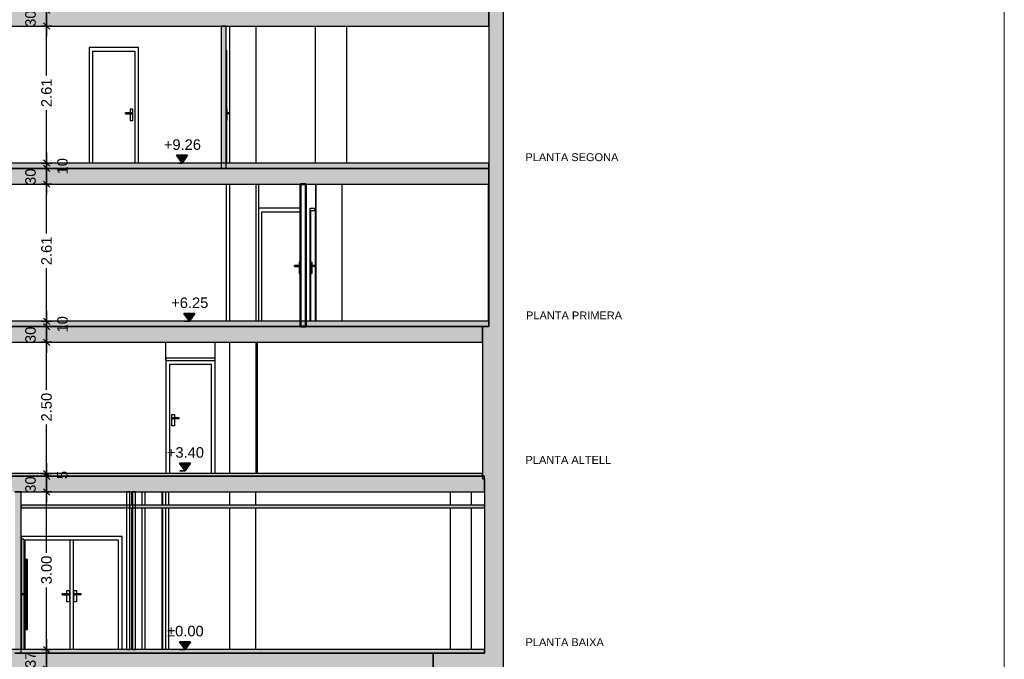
# Model space of a CAD drawing. Header units: metres. Extents: x -1 to 518, y -65 to 31.
# Tile 23 of 26: x 499 to 518, y -55 to -43. Entities that reach past the tile are written whole.
import ezdxf

# ---------------------------------------------------------------- set-up
doc = ezdxf.new("R2010")
doc.units = ezdxf.units.M
doc.header["$PDMODE"] = 65
doc.linetypes.add('CONTINUA', pattern=[0])
doc.linetypes.add('PUNKT', pattern=[6.35, 0, -6.35])
doc.layers.add('+++++ CÀLCUL SECCIÓ B', color=7, linetype='CONTINUA', lineweight=25)
doc.layers.add('COTES SECCIO B', color=7, linetype='CONTINUA', lineweight=25)
doc.styles.add('ARIAL', font='arial.ttf')
doc.dimstyles.new('DIMSTYLE_4', dxfattribs={"dimtxt": 0.2, "dimasz": 0.2, "dimexe": 0, "dimexo": 1e-06, "dimgap": 0.1, "dimtad": 2, "dimdec": 0, "dimlfac": 100, "dimrnd": 1, "dimzin": 4, "dimdsep": 46, "dimtxsty": 'ARIAL', "dimblk1": 'ALL_ML_STRICH', "dimblk2": 'ALL_ML_STRICH', "dimsah": 1, "dimcen": 0, "dimse1": 1, "dimse2": 1, "dimclrd": 2, "dimclre": 2, "dimclrt": 2, "dimadec": 0, "dimazin": 0, "dimtfac": 1, "dimtdec": 0, "dimtix": 1, "dimtmove": 2, "dimatfit": 3, "dimfxl": 0, "dimtvp": 1.2, "dimtzin": 0, "dimlwd": 0, "dimlwe": 35, "dimarcsym": 0})
doc.dimstyles.new('DIMSTYLE_5', dxfattribs={"dimtxt": 0.2, "dimasz": 0.2, "dimexe": 0, "dimexo": 1e-06, "dimgap": 0.1, "dimtad": 0, "dimrnd": 0.01, "dimzin": 4, "dimdsep": 46, "dimtxsty": 'ARIAL', "dimblk1": 'ALL_ML_STRICH', "dimblk2": 'ALL_ML_STRICH', "dimsah": 1, "dimcen": 0, "dimse1": 1, "dimse2": 1, "dimclrd": 2, "dimclre": 2, "dimclrt": 2, "dimadec": 0, "dimazin": 0, "dimtfac": 1, "dimtdec": 0, "dimtix": 1, "dimtmove": 2, "dimatfit": 3, "dimfxl": 0, "dimtzin": 0, "dimlwd": 0, "dimlwe": 35, "dimarcsym": 0})
doc.dimstyles.new('DIMSTYLE_7', dxfattribs={"dimtxt": 0.2, "dimasz": 0.2, "dimexe": 0, "dimexo": 1e-06, "dimgap": 0.1, "dimtad": 0, "dimdec": 0, "dimlfac": 100, "dimrnd": 1, "dimzin": 4, "dimdsep": 46, "dimtxsty": 'ARIAL', "dimblk1": 'ALL_ML_STRICH', "dimblk2": 'ALL_ML_STRICH', "dimsah": 1, "dimcen": 0, "dimse1": 1, "dimse2": 1, "dimclrd": 2, "dimclre": 2, "dimclrt": 2, "dimadec": 0, "dimazin": 0, "dimtfac": 1, "dimtdec": 0, "dimtix": 1, "dimtmove": 2, "dimatfit": 3, "dimfxl": 0, "dimtvp": 1.2, "dimtzin": 0, "dimlwd": 0, "dimlwe": 35, "dimarcsym": 0})

# ---------------------------------------------------------------- blocks, each defined once
blk = doc.blocks.new('COMPLEX_ELEVATIONDIM_1')
at = {"layer": 'COTES SECCIO B', "linetype": 'CONTINUA', "lineweight": 35, "transparency": 33554687}
for points in [[(502.356, -45.53), (502.146, -45.53), (502.251, -45.68)], [(502.497, -48.54), (502.287, -48.54), (502.392, -48.69)], [(502.413, -51.39), (502.203, -51.39), (502.308, -51.54)], [(502.413, -54.79), (502.203, -54.79), (502.308, -54.94)]]:
    blk.add_hatch(color=2, dxfattribs=at).paths.add_polyline_path(points)
at = {"layer": 'COTES SECCIO B', "color": 2, "linetype": 'CONTINUA', "lineweight": 35, "transparency": 33554687}
for p, q in [((502.356, -45.53), (502.146, -45.53)), ((502.146, -45.53), (502.251, -45.68)), ((502.251, -45.68), (502.356, -45.53)), ((502.251, -45.68), (502.251, -45.68)), ((502.251, -45.68), (502.251, -45.68)), ((502.251, -45.68), (502.251, -45.68)), ((502.251, -45.68), (502.251, -45.68)), ((502.497, -48.54), (502.287, -48.54)), ((502.287, -48.54), (502.392, -48.69)), ((502.392, -48.69), (502.497, -48.54)), ((502.392, -48.69), (502.392, -48.69)), ((502.392, -48.69), (502.392, -48.69)), ((502.392, -48.69), (502.392, -48.69)), ((502.392, -48.69), (502.392, -48.69)), ((502.413, -51.39), (502.203, -51.39)), ((502.203, -51.39), (502.308, -51.54)), ((502.308, -51.54), (502.413, -51.39)), ((502.308, -51.54), (502.308, -51.54)), ((502.308, -51.54), (502.308, -51.54)), ((502.308, -51.54), (502.308, -51.54)), ((502.308, -51.54), (502.308, -51.54)), ((502.413, -54.79), (502.203, -54.79)), ((502.203, -54.79), (502.308, -54.94)), ((502.308, -54.94), (502.413, -54.79)), ((502.308, -54.94), (502.308, -54.94)), ((502.308, -54.94), (502.308, -54.94)), ((502.308, -54.94), (502.308, -54.94)), ((502.308, -54.94), (502.308, -54.94))]:
    blk.add_line(p, q, dxfattribs=at)
at = {"layer": 'COTES SECCIO B', "color": 2, "linetype": 'PUNKT', "lineweight": 35, "transparency": 33554687}
for p, q in [((502.251, -45.68), (502.194, -45.68)), ((502.392, -48.69), (502.194, -48.69)), ((502.308, -51.54), (502.194, -51.54)), ((502.308, -54.94), (502.194, -54.94))]:
    blk.add_line(p, q, dxfattribs=at)
at = {"layer": 'COTES SECCIO B', "color": 2, "linetype": 'CONTINUA', "lineweight": 35, "transparency": 33554687, "char_height": 0.2, "attachment_point": 7, "style": 'ARIAL'}
for s, insert, width in [('\\W1.00;+9.26', (501.904, -45.43), 0.80625), ('\\W1.00;+6.25', (502.044, -48.44), 0.80625), ('\\W1.00;+3.40', (501.961, -51.29), 0.80625), ('\\W1.00;±0.00', (501.966, -54.69), 0.7965)]:
    blk.add_mtext(s, dxfattribs=dict(at, insert=insert, width=width))
blk = doc.blocks.new('ALL_ML_STRICH')
at = {"color": 0, "linetype": 'ByBlock', "lineweight": -2}
for p, q in [((-1, 0), (0.5, 0)), ((-0.3, -0.3), (0.3, 0.3)), ((0, -0.5), (0, 0.5))]:
    blk.add_line(p, q, dxfattribs=at)
blk = doc.blocks.new('*D36')
at = {"layer": 'COTES SECCIO B', "color": 2, "linetype": 'CONTINUA', "lineweight": -2, "transparency": 33554687}
blk.add_line((499.671, -55.31), (499.671, -54.94), dxfattribs=at)
at = {"layer": 'DEFPOINTS', "color": 2, "linetype": 'CONTINUA', "lineweight": 35, "transparency": 33554687}
for p in [(503.98, -54.94), (499.671, -55.31), (503.98, -55.31)]:
    blk.add_point(p, dxfattribs=at)
at = {"layer": 'COTES SECCIO B', "color": 2, "linetype": 'CONTINUA', "lineweight": 35, "transparency": 33554687, "xscale": 0.2, "yscale": 0.2, "zscale": 0.2}
for p, rotation in [((499.671, -54.94), 90), ((499.671, -55.31), 270)]:
    blk.add_blockref('ALL_ML_STRICH', p, dxfattribs=dict(at, rotation=rotation))
at = {"layer": 'COTES SECCIO B', "color": 2, "linetype": 'CONTINUA', "lineweight": 35, "transparency": 33554687, "insert": (499.367, -55.134), "char_height": 0.2, "width": 0.4, "attachment_point": 5, "rotation": 90, "style": 'ARIAL'}
blk.add_mtext('\\A1;{37}', dxfattribs=at)
blk = doc.blocks.new('*D37')
at = {"layer": 'COTES SECCIO B', "color": 2, "linetype": 'CONTINUA', "lineweight": -2, "transparency": 33554687}
for p, q in [((499.671, -53.095), (499.671, -51.94)), ((499.671, -54.94), (499.671, -53.755))]:
    blk.add_line(p, q, dxfattribs=at)
at = {"layer": 'DEFPOINTS', "color": 2, "linetype": 'CONTINUA', "lineweight": 35, "transparency": 33554687}
for p in [(503.979, -51.94), (499.671, -54.94), (503.98, -54.94)]:
    blk.add_point(p, dxfattribs=at)
at = {"layer": 'COTES SECCIO B', "color": 2, "linetype": 'CONTINUA', "lineweight": 35, "transparency": 33554687, "xscale": 0.2, "yscale": 0.2, "zscale": 0.2}
for p, rotation in [((499.671, -51.94), 90), ((499.671, -54.94), 270)]:
    blk.add_blockref('ALL_ML_STRICH', p, dxfattribs=dict(at, rotation=rotation))
at = {"layer": 'COTES SECCIO B', "color": 2, "linetype": 'CONTINUA', "lineweight": 35, "transparency": 33554687, "insert": (499.671, -53.425), "char_height": 0.2, "width": 0.8, "attachment_point": 5, "rotation": 90, "style": 'ARIAL'}
blk.add_mtext('\\A1;{\\A1;{3.00\\H0.132000;\\S^ ;}}', dxfattribs=at)
blk = doc.blocks.new('*D38')
at = {"layer": 'COTES SECCIO B', "color": 2, "linetype": 'CONTINUA', "lineweight": -2, "transparency": 33554687}
blk.add_line((499.671, -51.94), (499.671, -51.64), dxfattribs=at)
at = {"layer": 'DEFPOINTS', "color": 2, "linetype": 'CONTINUA', "lineweight": 35, "transparency": 33554687}
for p in [(503.98, -51.64), (499.671, -51.94), (503.979, -51.94)]:
    blk.add_point(p, dxfattribs=at)
at = {"layer": 'COTES SECCIO B', "color": 2, "linetype": 'CONTINUA', "lineweight": 35, "transparency": 33554687, "xscale": 0.2, "yscale": 0.2, "zscale": 0.2}
for p, rotation in [((499.671, -51.64), 90), ((499.671, -51.94), 270)]:
    blk.add_blockref('ALL_ML_STRICH', p, dxfattribs=dict(at, rotation=rotation))
at = {"layer": 'COTES SECCIO B', "color": 2, "linetype": 'CONTINUA', "lineweight": 35, "transparency": 33554687, "insert": (499.367, -51.799), "char_height": 0.2, "width": 0.4, "attachment_point": 5, "rotation": 90, "style": 'ARIAL'}
blk.add_mtext('\\A1;{30}', dxfattribs=at)
blk = doc.blocks.new('*D39')
at = {"layer": 'COTES SECCIO B', "color": 2, "linetype": 'CONTINUA', "lineweight": -2, "transparency": 33554687}
blk.add_line((499.671, -51.64), (499.671, -51.59), dxfattribs=at)
at = {"layer": 'DEFPOINTS', "color": 2, "linetype": 'CONTINUA', "lineweight": 35, "transparency": 33554687}
for p in [(499.671, -51.64), (503.159, -51.59), (503.98, -51.64)]:
    blk.add_point(p, dxfattribs=at)
at = {"layer": 'COTES SECCIO B', "color": 2, "linetype": 'CONTINUA', "lineweight": 35, "transparency": 33554687, "xscale": 0.2, "yscale": 0.2, "zscale": 0.2}
for p, rotation in [((499.671, -51.64), 270), ((499.671, -51.59), 90)]:
    blk.add_blockref('ALL_ML_STRICH', p, dxfattribs=dict(at, rotation=rotation))
at = {"layer": 'COTES SECCIO B', "color": 2, "linetype": 'CONTINUA', "lineweight": 35, "transparency": 33554687, "insert": (499.972, -51.617), "char_height": 0.2, "width": 0.2, "attachment_point": 5, "rotation": 90, "style": 'ARIAL'}
blk.add_mtext('\\A1;{5}', dxfattribs=at)
blk = doc.blocks.new('*D40')
at = {"layer": 'COTES SECCIO B', "color": 2, "linetype": 'CONTINUA', "lineweight": -2, "transparency": 33554687}
for p, q in [((499.671, -49.995), (499.671, -49.09)), ((499.671, -51.59), (499.671, -50.655))]:
    blk.add_line(p, q, dxfattribs=at)
at = {"layer": 'DEFPOINTS', "color": 2, "linetype": 'CONTINUA', "lineweight": 35, "transparency": 33554687}
for p in [(504.267, -49.09), (499.671, -51.59), (503.159, -51.59)]:
    blk.add_point(p, dxfattribs=at)
at = {"layer": 'COTES SECCIO B', "color": 2, "linetype": 'CONTINUA', "lineweight": 35, "transparency": 33554687, "xscale": 0.2, "yscale": 0.2, "zscale": 0.2}
for p, rotation in [((499.671, -49.09), 90), ((499.671, -51.59), 270)]:
    blk.add_blockref('ALL_ML_STRICH', p, dxfattribs=dict(at, rotation=rotation))
at = {"layer": 'COTES SECCIO B', "color": 2, "linetype": 'CONTINUA', "lineweight": 35, "transparency": 33554687, "insert": (499.671, -50.325), "char_height": 0.2, "width": 0.8, "attachment_point": 5, "rotation": 90, "style": 'ARIAL'}
blk.add_mtext('\\A1;{\\A1;{2.50\\H0.132000;\\S^ ;}}', dxfattribs=at)
blk = doc.blocks.new('*D41')
at = {"layer": 'COTES SECCIO B', "color": 2, "linetype": 'CONTINUA', "lineweight": -2, "transparency": 33554687}
blk.add_line((499.671, -49.09), (499.671, -48.79), dxfattribs=at)
at = {"layer": 'DEFPOINTS', "color": 2, "linetype": 'CONTINUA', "lineweight": 35, "transparency": 33554687}
for p in [(504.15, -48.79), (499.671, -49.09), (504.267, -49.09)]:
    blk.add_point(p, dxfattribs=at)
at = {"layer": 'COTES SECCIO B', "color": 2, "linetype": 'CONTINUA', "lineweight": 35, "transparency": 33554687, "xscale": 0.2, "yscale": 0.2, "zscale": 0.2}
for p, rotation in [((499.671, -48.79), 90), ((499.671, -49.09), 270)]:
    blk.add_blockref('ALL_ML_STRICH', p, dxfattribs=dict(at, rotation=rotation))
at = {"layer": 'COTES SECCIO B', "color": 2, "linetype": 'CONTINUA', "lineweight": 35, "transparency": 33554687, "insert": (499.367, -48.949), "char_height": 0.2, "width": 0.4, "attachment_point": 5, "rotation": 90, "style": 'ARIAL'}
blk.add_mtext('\\A1;{30}', dxfattribs=at)
blk = doc.blocks.new('*D42')
at = {"layer": 'COTES SECCIO B', "color": 2, "linetype": 'CONTINUA', "lineweight": -2, "transparency": 33554687}
blk.add_line((499.671, -48.79), (499.671, -48.69), dxfattribs=at)
at = {"layer": 'DEFPOINTS', "color": 2, "linetype": 'CONTINUA', "lineweight": 35, "transparency": 33554687}
for p in [(504.15, -48.69), (499.671, -48.79), (504.15, -48.79)]:
    blk.add_point(p, dxfattribs=at)
at = {"layer": 'COTES SECCIO B', "color": 2, "linetype": 'CONTINUA', "lineweight": 35, "transparency": 33554687, "xscale": 0.2, "yscale": 0.2, "zscale": 0.2}
for p, rotation in [((499.671, -48.79), 270), ((499.671, -48.69), 90)]:
    blk.add_blockref('ALL_ML_STRICH', p, dxfattribs=dict(at, rotation=rotation))
at = {"layer": 'COTES SECCIO B', "color": 2, "linetype": 'CONTINUA', "lineweight": 35, "transparency": 33554687, "insert": (499.975, -48.749), "char_height": 0.2, "width": 0.4, "attachment_point": 5, "rotation": 90, "style": 'ARIAL'}
blk.add_mtext('\\A1;{10}', dxfattribs=at)
blk = doc.blocks.new('*D43')
at = {"layer": 'COTES SECCIO B', "color": 2, "linetype": 'CONTINUA', "lineweight": -2, "transparency": 33554687}
for p, q in [((499.671, -47.021), (499.671, -46.08)), ((499.671, -48.69), (499.671, -47.681))]:
    blk.add_line(p, q, dxfattribs=at)
at = {"layer": 'DEFPOINTS', "color": 2, "linetype": 'CONTINUA', "lineweight": 35, "transparency": 33554687}
for p in [(504, -46.08), (499.671, -48.69), (504.15, -48.69)]:
    blk.add_point(p, dxfattribs=at)
at = {"layer": 'COTES SECCIO B', "color": 2, "linetype": 'CONTINUA', "lineweight": 35, "transparency": 33554687, "xscale": 0.2, "yscale": 0.2, "zscale": 0.2}
for p, rotation in [((499.671, -46.08), 90), ((499.671, -48.69), 270)]:
    blk.add_blockref('ALL_ML_STRICH', p, dxfattribs=dict(at, rotation=rotation))
at = {"layer": 'COTES SECCIO B', "color": 2, "linetype": 'CONTINUA', "lineweight": 35, "transparency": 33554687, "insert": (499.671, -47.351), "char_height": 0.2, "width": 0.8, "attachment_point": 5, "rotation": 90, "style": 'ARIAL'}
blk.add_mtext('\\A1;{\\A1;{2.61\\H0.132000;\\S^ ;}}', dxfattribs=at)
blk = doc.blocks.new('*D44')
at = {"layer": 'COTES SECCIO B', "color": 2, "linetype": 'CONTINUA', "lineweight": -2, "transparency": 33554687}
blk.add_line((499.671, -46.08), (499.671, -45.78), dxfattribs=at)
at = {"layer": 'DEFPOINTS', "color": 2, "linetype": 'CONTINUA', "lineweight": 35, "transparency": 33554687}
for p in [(503.979, -45.78), (499.671, -46.08), (504, -46.08)]:
    blk.add_point(p, dxfattribs=at)
at = {"layer": 'COTES SECCIO B', "color": 2, "linetype": 'CONTINUA', "lineweight": 35, "transparency": 33554687, "xscale": 0.2, "yscale": 0.2, "zscale": 0.2}
for p, rotation in [((499.671, -45.78), 90), ((499.671, -46.08), 270)]:
    blk.add_blockref('ALL_ML_STRICH', p, dxfattribs=dict(at, rotation=rotation))
at = {"layer": 'COTES SECCIO B', "color": 2, "linetype": 'CONTINUA', "lineweight": 35, "transparency": 33554687, "insert": (499.367, -45.939), "char_height": 0.2, "width": 0.4, "attachment_point": 5, "rotation": 90, "style": 'ARIAL'}
blk.add_mtext('\\A1;{30}', dxfattribs=at)
blk = doc.blocks.new('*D45')
at = {"layer": 'COTES SECCIO B', "color": 2, "linetype": 'CONTINUA', "lineweight": -2, "transparency": 33554687}
blk.add_line((499.671, -45.78), (499.671, -45.68), dxfattribs=at)
at = {"layer": 'DEFPOINTS', "color": 2, "linetype": 'CONTINUA', "lineweight": 35, "transparency": 33554687}
for p in [(503.979, -45.68), (499.671, -45.78), (503.979, -45.78)]:
    blk.add_point(p, dxfattribs=at)
at = {"layer": 'COTES SECCIO B', "color": 2, "linetype": 'CONTINUA', "lineweight": 35, "transparency": 33554687, "xscale": 0.2, "yscale": 0.2, "zscale": 0.2}
for p, rotation in [((499.671, -45.78), 270), ((499.671, -45.68), 90)]:
    blk.add_blockref('ALL_ML_STRICH', p, dxfattribs=dict(at, rotation=rotation))
at = {"layer": 'COTES SECCIO B', "color": 2, "linetype": 'CONTINUA', "lineweight": 35, "transparency": 33554687, "insert": (499.975, -45.739), "char_height": 0.2, "width": 0.4, "attachment_point": 5, "rotation": 90, "style": 'ARIAL'}
blk.add_mtext('\\A1;{10}', dxfattribs=at)
blk = doc.blocks.new('*D46')
at = {"layer": 'COTES SECCIO B', "color": 2, "linetype": 'CONTINUA', "lineweight": -2, "transparency": 33554687}
for p, q in [((499.671, -44.011), (499.671, -43.07)), ((499.671, -45.68), (499.671, -44.671))]:
    blk.add_line(p, q, dxfattribs=at)
at = {"layer": 'DEFPOINTS', "color": 2, "linetype": 'CONTINUA', "lineweight": 35, "transparency": 33554687}
for p in [(504.129, -43.07), (499.671, -45.68), (503.979, -45.68)]:
    blk.add_point(p, dxfattribs=at)
at = {"layer": 'COTES SECCIO B', "color": 2, "linetype": 'CONTINUA', "lineweight": 35, "transparency": 33554687, "xscale": 0.2, "yscale": 0.2, "zscale": 0.2}
for p, rotation in [((499.671, -43.07), 90), ((499.671, -45.68), 270)]:
    blk.add_blockref('ALL_ML_STRICH', p, dxfattribs=dict(at, rotation=rotation))
at = {"layer": 'COTES SECCIO B', "color": 2, "linetype": 'CONTINUA', "lineweight": 35, "transparency": 33554687, "insert": (499.671, -44.341), "char_height": 0.2, "width": 0.8, "attachment_point": 5, "rotation": 90, "style": 'ARIAL'}
blk.add_mtext('\\A1;{\\A1;{2.61\\H0.132000;\\S^ ;}}', dxfattribs=at)
blk = doc.blocks.new('*D47')
at = {"layer": 'COTES SECCIO B', "color": 2, "linetype": 'CONTINUA', "lineweight": -2, "transparency": 33554687}
blk.add_line((499.671, -43.07), (499.671, -42.77), dxfattribs=at)
at = {"layer": 'DEFPOINTS', "color": 2, "linetype": 'CONTINUA', "lineweight": 35, "transparency": 33554687}
for p in [(500.103, -42.77), (499.671, -43.07), (504.129, -43.07)]:
    blk.add_point(p, dxfattribs=at)
at = {"layer": 'COTES SECCIO B', "color": 2, "linetype": 'CONTINUA', "lineweight": 35, "transparency": 33554687, "xscale": 0.2, "yscale": 0.2, "zscale": 0.2}
for p, rotation in [((499.671, -42.77), 90), ((499.671, -43.07), 270)]:
    blk.add_blockref('ALL_ML_STRICH', p, dxfattribs=dict(at, rotation=rotation))
at = {"layer": 'COTES SECCIO B', "color": 2, "linetype": 'CONTINUA', "lineweight": 35, "transparency": 33554687, "insert": (499.367, -42.929), "char_height": 0.2, "width": 0.4, "attachment_point": 5, "rotation": 90, "style": 'ARIAL'}
blk.add_mtext('\\A1;{30}', dxfattribs=at)

msp = doc.modelspace()

# ---------------------------------------------------------------- hatches: boundary and pattern name
at = {"layer": '+++++ CÀLCUL SECCIÓ B', "linetype": 'CONTINUA', "lineweight": 25, "true_color": 0xababab, "transparency": 33554687}
for points in [[(508.088, -42.77), (493.14, -42.77), (493.14, -43.07), (508.088, -43.07)], [(508.088, -45.78), (493.13, -45.78), (493.13, -46.08), (508.088, -46.08)], [(507.968, -48.79), (492.98, -48.79), (492.98, -49.09), (507.968, -49.09)], [(508.008, -51.64), (493.088, -51.64), (493.088, -51.94), (508.008, -51.94)], [(507.028, -55.01), (492.979, -55.01), (492.979, -55.31), (507.028, -55.31)]]:
    msp.add_hatch(color=253, dxfattribs=at).paths.add_polyline_path(points)
at = {"layer": '+++++ CÀLCUL SECCIÓ B', "linetype": 'CONTINUA', "lineweight": 25, "true_color": 0xa0a0a0, "transparency": 33554687}
for points in [[(508.368, -42.77), (508.088, -42.77), (508.088, -45.78), (508.368, -45.78)], [(508.368, -45.78), (508.088, -45.78), (508.088, -48.79), (508.368, -48.79)], [(508.368, -48.79), (507.968, -48.79), (507.968, -51.69), (508.368, -51.69)], [(508.368, -51.69), (508.008, -51.69), (508.008, -55.01), (508.368, -55.01)], [(499.188, -55.01), (499.188, -51.94), (499.068, -51.94), (499.068, -55.01)], [(508.368, -55.01), (507.028, -55.01), (507.028, -58.31), (508.368, -58.31)]]:
    msp.add_hatch(color=253, dxfattribs=at).paths.add_polyline_path(points)
at = {"layer": '+++++ CÀLCUL SECCIÓ B', "linetype": 'CONTINUA', "lineweight": 18, "true_color": 0x006e00, "transparency": 33554687}
msp.add_hatch(color=96, dxfattribs=at).paths.add_polyline_path([(503.093, -43.07), (502.993, -43.07), (502.993, -45.78), (503.093, -45.78)])
at = {"layer": '+++++ CÀLCUL SECCIÓ B', "linetype": 'CONTINUA', "lineweight": 25, "transparency": 33554687}
for color, points in [(32, [(508.088, -45.68), (493.14, -45.68), (493.14, -45.78), (508.088, -45.78)]), (32, [(508.088, -48.69), (493.13, -48.69), (493.13, -48.79), (508.088, -48.79)]), (32, [(507.968, -51.59), (495.283, -51.59), (495.283, -51.64), (507.968, -51.64)]), (34, [(508.008, -52.19), (499.188, -52.19), (499.188, -52.24), (508.008, -52.24)]), (32, [(508.008, -54.94), (493.948, -54.94), (493.948, -55.01), (508.008, -55.01)])]:
    msp.add_hatch(color=color, dxfattribs=at).paths.add_polyline_path(points)

# ---------------------------------------------------------------- linework, layer by layer
at = {"layer": '+++++ CÀLCUL SECCIÓ B', "color": 52, "linetype": 'CONTINUA', "lineweight": 13, "transparency": 33554687}
for p, q in [((517.903, -64.94), (517.903, -24.94)), ((517.903, -64.94), (517.903, -24.94)), ((517.903, -24.94), (517.903, -64.94)), ((517.903, -64.94), (517.903, -24.94))]:
    msp.add_line(p, q, dxfattribs=at)
at = {"layer": '+++++ CÀLCUL SECCIÓ B', "color": 7, "linetype": 'CONTINUA', "lineweight": 25, "transparency": 33554687}
for p, q in [((508.088, -43.07), (508.088, -42.77)), ((508.088, -42.77), (508.088, -43.07)), ((508.368, -45.78), (508.368, -42.77)), ((497.789, -43.07), (502.993, -43.07)), ((502.993, -43.07), (503.093, -43.07)), ((502.993, -43.07), (502.993, -45.78)), ((503.093, -43.07), (502.993, -43.07)), ((503.093, -43.07), (508.088, -43.07)), ((503.093, -45.78), (503.093, -43.07)), ((503.16, -45.68), (503.16, -43.07)), ((503.659, -45.68), (503.659, -43.07)), ((504.79, -45.68), (504.79, -43.07)), ((505.39, -45.68), (505.39, -43.07)), ((505.39, -45.68), (505.39, -43.07)), ((508.088, -43.07), (508.088, -45.68)), ((500.484, -43.48), (500.484, -45.68)), ((501.424, -43.48), (500.484, -43.48)), ((501.424, -45.68), (501.424, -43.48)), ((500.554, -45.68), (500.554, -43.55)), ((500.554, -43.55), (501.354, -43.55)), ((501.354, -43.55), (501.354, -45.68)), ((503.098, -43.53), (503.093, -43.53)), ((503.098, -43.53), (503.098, -45.68)), ((501.174, -44.721), (501.174, -44.72)), ((501.289, -44.72), (501.174, -44.72)), ((501.174, -44.725), (501.174, -44.721)), ((501.174, -44.721), (501.294, -44.721)), ((501.174, -44.73), (501.174, -44.725)), ((501.174, -44.725), (501.298, -44.725)), ((501.174, -44.735), (501.174, -44.73)), ((501.174, -44.73), (501.299, -44.73)), ((501.174, -44.739), (501.174, -44.735)), ((501.174, -44.735), (501.298, -44.735)), ((501.174, -44.74), (501.174, -44.739)), ((501.174, -44.739), (501.294, -44.739)), ((501.174, -44.74), (501.289, -44.74)), ((501.264, -44.655), (501.264, -44.72)), ((501.314, -44.655), (501.264, -44.655)), ((501.264, -44.74), (501.264, -44.87)), ((501.289, -44.72), (501.294, -44.721)), ((501.294, -44.739), (501.289, -44.74)), ((501.294, -44.721), (501.298, -44.725)), ((501.298, -44.735), (501.294, -44.739)), ((501.298, -44.725), (501.299, -44.73)), ((501.299, -44.73), (501.298, -44.735)), ((501.314, -44.87), (501.314, -44.655)), ((503.098, -44.655), (503.108, -44.655)), ((503.108, -44.87), (503.108, -44.655)), ((503.108, -44.72), (503.148, -44.72)), ((503.153, -44.721), (503.108, -44.721)), ((503.157, -44.725), (503.108, -44.725)), ((503.158, -44.73), (503.108, -44.73)), ((503.157, -44.735), (503.108, -44.735)), ((503.153, -44.739), (503.108, -44.739)), ((503.148, -44.74), (503.108, -44.74)), ((503.148, -44.72), (503.153, -44.721)), ((503.153, -44.739), (503.148, -44.74)), ((503.153, -44.721), (503.157, -44.725)), ((503.157, -44.735), (503.153, -44.739)), ((503.157, -44.725), (503.158, -44.73)), ((503.158, -44.73), (503.157, -44.735)), ((501.264, -44.87), (501.314, -44.87)), ((503.098, -44.87), (503.108, -44.87)), ((508.088, -45.68), (493.14, -45.68)), ((508.088, -45.68), (508.088, -45.78)), ((508.088, -45.78), (508.088, -45.68)), ((502.993, -45.78), (497.789, -45.78)), ((497.789, -45.78), (502.993, -45.78)), ((503.093, -45.78), (502.993, -45.78)), ((502.993, -45.78), (503.093, -45.78)), ((502.993, -45.78), (503.093, -45.78)), ((508.088, -45.78), (503.093, -45.78)), ((503.093, -45.78), (508.088, -45.78)), ((508.088, -46.08), (508.088, -45.78)), ((508.088, -45.78), (508.088, -46.08)), ((508.368, -48.79), (508.368, -45.78)), ((497.789, -46.08), (504.505, -46.08)), ((503.099, -48.69), (503.099, -46.08)), ((503.16, -48.69), (503.16, -46.08)), ((503.659, -48.69), (503.659, -46.08)), ((503.708, -46.08), (503.708, -48.69)), ((504.505, -46.08), (504.606, -46.08)), ((504.606, -46.08), (508.088, -46.08)), ((504.799, -48.69), (504.799, -46.08)), ((504.799, -48.69), (504.799, -46.08)), ((504.799, -46.08), (504.799, -48.69)), ((505.299, -48.69), (505.299, -46.08)), ((505.299, -48.69), (505.299, -46.08)), ((508.085, -48.69), (508.085, -46.08)), ((508.088, -46.08), (508.088, -48.69)), ((504.505, -46.54), (503.708, -46.54)), ((503.769, -46.61), (504.505, -46.61)), ((503.769, -48.69), (503.769, -46.61)), ((504.688, -48.69), (504.688, -46.54)), ((504.688, -46.54), (504.793, -46.54)), ((504.698, -46.59), (504.688, -46.59)), ((504.698, -46.59), (504.698, -48.69)), ((504.792, -46.59), (504.698, -46.59)), ((504.778, -46.59), (504.778, -46.54)), ((504.792, -48.69), (504.792, -46.59)), ((504.793, -46.54), (504.793, -48.69)), ((504.479, -47.565), (504.479, -47.63)), ((504.505, -47.565), (504.479, -47.565)), ((504.705, -47.565), (504.705, -47.78)), ((504.705, -47.565), (504.715, -47.565)), ((504.715, -47.78), (504.715, -47.565)), ((504.715, -47.565), (504.721, -47.565)), ((504.721, -47.565), (504.721, -47.63)), ((504.389, -47.631), (504.389, -47.63)), ((504.504, -47.63), (504.389, -47.63)), ((504.389, -47.635), (504.389, -47.631)), ((504.389, -47.631), (504.505, -47.631)), ((504.389, -47.64), (504.389, -47.635)), ((504.389, -47.635), (504.505, -47.635)), ((504.389, -47.645), (504.389, -47.64)), ((504.389, -47.64), (504.505, -47.64)), ((504.389, -47.649), (504.389, -47.645)), ((504.389, -47.645), (504.505, -47.645)), ((504.389, -47.65), (504.389, -47.649)), ((504.389, -47.649), (504.505, -47.649)), ((504.389, -47.65), (504.504, -47.65)), ((504.479, -47.65), (504.479, -47.78)), ((504.479, -47.78), (504.505, -47.78)), ((504.504, -47.63), (504.505, -47.63)), ((504.505, -47.65), (504.504, -47.65)), ((504.705, -47.78), (504.715, -47.78)), ((504.721, -47.78), (504.715, -47.78)), ((504.718, -47.63), (504.717, -47.631)), ((504.717, -47.631), (504.717, -47.635)), ((504.762, -47.631), (504.717, -47.631)), ((504.717, -47.635), (504.717, -47.64)), ((504.765, -47.635), (504.717, -47.635)), ((504.717, -47.64), (504.717, -47.645)), ((504.766, -47.64), (504.717, -47.64)), ((504.717, -47.645), (504.717, -47.649)), ((504.765, -47.645), (504.717, -47.645)), ((504.717, -47.649), (504.718, -47.65)), ((504.762, -47.649), (504.717, -47.649)), ((504.718, -47.63), (504.758, -47.63)), ((504.758, -47.65), (504.718, -47.65)), ((504.721, -47.65), (504.721, -47.78)), ((504.758, -47.63), (504.77, -47.63)), ((504.77, -47.65), (504.758, -47.65)), ((504.762, -47.631), (504.765, -47.635)), ((504.775, -47.631), (504.762, -47.631)), ((504.765, -47.645), (504.762, -47.649)), ((504.775, -47.649), (504.762, -47.649)), ((504.765, -47.635), (504.766, -47.64)), ((504.779, -47.635), (504.765, -47.635)), ((504.766, -47.64), (504.765, -47.645)), ((504.779, -47.645), (504.765, -47.645)), ((504.78, -47.64), (504.766, -47.64)), ((504.775, -47.631), (504.77, -47.63)), ((504.77, -47.65), (504.775, -47.649)), ((504.779, -47.635), (504.775, -47.631)), ((504.775, -47.649), (504.779, -47.645)), ((504.78, -47.64), (504.779, -47.635)), ((504.779, -47.645), (504.78, -47.64)), ((504.606, -48.69), (493.13, -48.69)), ((508.088, -48.69), (504.606, -48.69)), ((508.088, -48.69), (508.088, -48.79)), ((508.088, -48.79), (508.088, -48.69)), ((497.789, -48.79), (504.505, -48.79)), ((504.505, -48.79), (497.789, -48.79)), ((504.505, -48.79), (504.606, -48.79)), ((504.606, -48.79), (504.505, -48.79)), ((504.606, -48.79), (508.088, -48.79)), ((507.968, -48.79), (504.606, -48.79)), ((507.968, -49.09), (507.968, -48.79)), ((507.968, -48.79), (507.968, -49.09)), ((508.088, -48.79), (507.968, -48.79)), ((508.368, -51.69), (508.368, -48.79)), ((497.714, -49.09), (507.968, -49.09)), ((501.944, -49.39), (501.944, -49.09)), ((502.884, -49.39), (502.884, -49.09)), ((503.159, -51.59), (503.159, -49.09)), ((503.659, -51.59), (503.659, -49.09)), ((503.689, -51.59), (503.689, -49.09)), ((507.968, -49.09), (507.968, -51.59)), ((501.944, -49.39), (501.944, -49.44)), ((502.884, -49.39), (501.944, -49.39)), ((501.944, -49.44), (501.944, -49.39)), ((501.944, -49.44), (501.944, -51.59)), ((501.944, -49.44), (502.884, -49.44)), ((502.884, -49.44), (502.884, -49.39)), ((502.884, -49.44), (502.884, -49.39)), ((502.884, -51.59), (502.884, -49.44)), ((502.814, -49.51), (502.014, -49.51)), ((502.014, -49.51), (502.014, -51.59)), ((502.814, -51.59), (502.814, -49.51)), ((502.054, -50.68), (502.054, -50.465)), ((502.054, -50.465), (502.104, -50.465)), ((502.071, -50.535), (502.069, -50.54)), ((502.069, -50.54), (502.071, -50.545)), ((502.194, -50.54), (502.069, -50.54)), ((502.074, -50.531), (502.071, -50.535)), ((502.194, -50.535), (502.071, -50.535)), ((502.071, -50.545), (502.074, -50.549)), ((502.194, -50.545), (502.071, -50.545)), ((502.079, -50.53), (502.074, -50.531)), ((502.194, -50.531), (502.074, -50.531)), ((502.074, -50.549), (502.079, -50.55)), ((502.194, -50.549), (502.074, -50.549)), ((502.079, -50.53), (502.194, -50.53)), ((502.194, -50.55), (502.079, -50.55)), ((502.104, -50.465), (502.104, -50.53)), ((502.104, -50.55), (502.104, -50.68)), ((502.194, -50.531), (502.194, -50.53)), ((502.194, -50.535), (502.194, -50.531)), ((502.194, -50.54), (502.194, -50.535)), ((502.194, -50.545), (502.194, -50.54)), ((502.194, -50.549), (502.194, -50.545)), ((502.194, -50.55), (502.194, -50.549)), ((502.104, -50.68), (502.054, -50.68)), ((507.968, -51.59), (495.283, -51.59)), ((507.968, -51.64), (497.714, -51.64)), ((497.729, -51.64), (507.968, -51.64)), ((507.968, -51.59), (507.968, -51.64)), ((507.968, -51.64), (507.968, -51.59)), ((508.008, -51.64), (507.968, -51.64)), ((507.968, -51.64), (507.968, -51.69)), ((507.968, -51.69), (508.008, -51.69)), ((508.008, -51.69), (508.008, -51.64)), ((508.008, -51.94), (508.008, -51.69)), ((508.008, -51.69), (508.008, -51.94)), ((508.368, -55.01), (508.368, -51.69)), ((508.369, -55.01), (508.369, -51.69)), ((508.369, -51.69), (508.369, -51.69)), ((499.068, -51.94), (499.188, -51.94)), ((499.188, -51.94), (499.068, -51.94)), ((499.188, -51.94), (501.193, -51.94)), ((499.188, -52.19), (499.188, -51.94)), ((501.193, -51.94), (501.254, -51.94)), ((501.193, -51.94), (501.193, -54.94)), ((501.254, -51.94), (501.193, -51.94)), ((501.254, -51.94), (501.306, -51.94)), ((501.254, -54.94), (501.254, -51.94)), ((501.288, -51.94), (501.288, -52.19)), ((501.306, -51.94), (501.367, -51.94)), ((501.306, -51.94), (501.306, -54.94)), ((501.367, -51.94), (501.306, -51.94)), ((501.367, -51.94), (508.008, -51.94)), ((501.367, -54.94), (501.367, -51.94)), ((501.49, -52.19), (501.49, -51.94)), ((501.55, -52.19), (501.55, -51.94)), ((501.871, -52.19), (501.871, -51.94)), ((501.884, -52.19), (501.884, -51.94)), ((501.943, -52.19), (501.943, -51.94)), ((502, -52.19), (502, -51.94)), ((503.159, -52.19), (503.159, -51.94)), ((503.658, -52.19), (503.658, -51.94)), ((507.358, -52.19), (507.358, -51.94)), ((507.758, -52.19), (507.758, -51.94)), ((508.008, -51.94), (508.008, -52.19)), ((499.188, -52.19), (499.188, -52.24)), ((508.008, -52.19), (499.188, -52.19)), ((499.188, -52.24), (499.188, -52.19)), ((499.188, -52.24), (501.193, -52.24)), ((499.188, -55.01), (499.188, -52.24)), ((501.193, -52.24), (501.306, -52.24)), ((501.288, -52.24), (501.288, -54.94)), ((501.306, -52.24), (501.367, -52.24)), ((501.367, -52.24), (508.008, -52.24)), ((501.49, -54.94), (501.49, -52.24)), ((501.55, -54.94), (501.55, -52.24)), ((501.871, -54.94), (501.871, -52.24)), ((501.884, -54.94), (501.884, -52.24)), ((501.943, -54.94), (501.943, -52.24)), ((502, -54.94), (502, -52.24)), ((503.159, -54.94), (503.159, -52.24)), ((503.658, -54.94), (503.658, -52.24)), ((507.358, -54.94), (507.358, -52.24)), ((507.758, -54.94), (507.758, -52.24)), ((508.008, -52.24), (508.008, -52.19)), ((508.008, -52.19), (508.008, -52.24)), ((508.008, -52.24), (508.008, -54.94)), ((499.189, -52.79), (499.189, -53.225)), ((501.108, -52.79), (499.189, -52.79)), ((499.198, -53.88), (499.198, -52.84)), ((499.238, -52.84), (499.198, -52.84)), ((499.238, -52.84), (499.238, -53.881)), ((501.108, -54.94), (501.108, -52.79)), ((499.259, -52.86), (499.259, -53.225)), ((501.038, -52.86), (499.259, -52.86)), ((500.118, -54.94), (500.118, -52.86)), ((500.178, -52.86), (500.178, -54.94)), ((501.038, -54.94), (501.038, -52.86)), ((499.188, -53.225), (499.198, -53.225)), ((499.188, -53.227), (499.198, -53.227)), ((499.308, -53.225), (499.238, -53.225)), ((499.306, -53.227), (499.238, -53.227)), ((499.306, -53.227), (499.3, -53.233)), ((499.308, -53.225), (499.306, -53.227)), ((499.306, -54.553), (499.306, -53.227)), ((499.308, -54.555), (499.308, -53.225)), ((501.884, -53.14), (501.871, -53.14)), ((499.188, -53.233), (499.198, -53.233)), ((499.188, -53.24), (499.198, -53.24)), ((499.188, -53.248), (499.198, -53.248)), ((499.188, -53.253), (499.198, -53.253)), ((499.188, -53.255), (499.198, -53.255)), ((499.189, -53.255), (499.189, -53.815)), ((499.3, -53.233), (499.238, -53.233)), ((499.293, -53.24), (499.238, -53.24)), ((499.285, -53.248), (499.238, -53.248)), ((499.28, -53.253), (499.238, -53.253)), ((499.278, -53.255), (499.238, -53.255)), ((499.259, -53.255), (499.259, -54.525)), ((499.28, -53.253), (499.278, -53.255)), ((499.278, -54.525), (499.278, -53.255)), ((499.285, -53.248), (499.28, -53.253)), ((499.28, -54.527), (499.28, -53.253)), ((499.285, -54.532), (499.285, -53.248)), ((499.293, -54.54), (499.293, -53.24)), ((499.3, -54.547), (499.3, -53.233)), ((499.188, -53.815), (499.193, -53.815)), ((499.193, -54.03), (499.193, -53.815)), ((499.193, -53.88), (499.233, -53.88)), ((499.238, -53.881), (499.193, -53.881)), ((499.242, -53.885), (499.193, -53.885)), ((499.243, -53.89), (499.193, -53.89)), ((499.242, -53.895), (499.193, -53.895)), ((499.238, -53.899), (499.193, -53.899)), ((499.233, -53.9), (499.193, -53.9)), ((499.198, -54.94), (499.198, -53.9)), ((499.233, -53.88), (499.238, -53.881)), ((499.238, -53.899), (499.233, -53.9)), ((499.238, -53.881), (499.242, -53.885)), ((499.242, -53.895), (499.238, -53.899)), ((499.238, -53.899), (499.238, -54.94)), ((499.242, -53.885), (499.243, -53.89)), ((499.243, -53.89), (499.242, -53.895)), ((499.968, -53.881), (499.968, -53.88)), ((500.083, -53.88), (499.968, -53.88)), ((499.968, -53.885), (499.968, -53.881)), ((499.968, -53.881), (500.088, -53.881)), ((499.968, -53.89), (499.968, -53.885)), ((499.968, -53.885), (500.091, -53.885)), ((499.968, -53.895), (499.968, -53.89)), ((499.968, -53.89), (500.093, -53.89)), ((499.968, -53.899), (499.968, -53.895)), ((499.968, -53.895), (500.091, -53.895)), ((499.968, -53.9), (499.968, -53.899)), ((499.968, -53.899), (500.088, -53.899)), ((499.968, -53.9), (500.083, -53.9)), ((500.058, -53.88), (500.058, -53.815)), ((500.058, -53.815), (500.108, -53.815)), ((500.058, -54.03), (500.058, -53.9)), ((500.083, -53.88), (500.088, -53.881)), ((500.088, -53.899), (500.083, -53.9)), ((500.088, -53.881), (500.091, -53.885)), ((500.091, -53.895), (500.088, -53.899)), ((500.091, -53.885), (500.093, -53.89)), ((500.093, -53.89), (500.091, -53.895)), ((500.108, -53.815), (500.108, -54.03)), ((500.189, -54.03), (500.189, -53.815)), ((500.189, -53.815), (500.239, -53.815)), ((500.205, -53.885), (500.204, -53.89)), ((500.204, -53.89), (500.205, -53.895)), ((500.329, -53.89), (500.204, -53.89)), ((500.209, -53.881), (500.205, -53.885)), ((500.329, -53.885), (500.205, -53.885)), ((500.205, -53.895), (500.209, -53.899)), ((500.329, -53.895), (500.205, -53.895)), ((500.214, -53.88), (500.209, -53.881)), ((500.329, -53.881), (500.209, -53.881)), ((500.209, -53.899), (500.214, -53.9)), ((500.329, -53.899), (500.209, -53.899)), ((500.214, -53.88), (500.329, -53.88)), ((500.329, -53.9), (500.214, -53.9)), ((500.239, -53.815), (500.239, -53.88)), ((500.239, -53.9), (500.239, -54.03)), ((500.329, -53.881), (500.329, -53.88)), ((500.329, -53.885), (500.329, -53.881)), ((500.329, -53.89), (500.329, -53.885)), ((500.329, -53.895), (500.329, -53.89)), ((500.329, -53.899), (500.329, -53.895)), ((500.329, -53.9), (500.329, -53.899)), ((499.188, -54.03), (499.193, -54.03)), ((499.189, -54.03), (499.189, -54.525)), ((500.108, -54.03), (500.058, -54.03)), ((500.239, -54.03), (500.189, -54.03)), ((501.884, -54.14), (501.871, -54.14)), ((499.198, -54.525), (499.188, -54.525)), ((499.198, -54.527), (499.188, -54.527)), ((499.198, -54.532), (499.188, -54.532)), ((499.198, -54.54), (499.188, -54.54)), ((499.238, -54.525), (499.278, -54.525)), ((499.238, -54.527), (499.28, -54.527)), ((499.238, -54.532), (499.285, -54.532)), ((499.238, -54.54), (499.293, -54.54)), ((499.28, -54.527), (499.278, -54.525)), ((499.285, -54.532), (499.28, -54.527)), ((499.198, -54.547), (499.188, -54.547)), ((499.198, -54.553), (499.188, -54.553)), ((499.198, -54.555), (499.188, -54.555)), ((499.189, -54.555), (499.189, -54.94)), ((499.238, -54.547), (499.3, -54.547)), ((499.238, -54.553), (499.306, -54.553)), ((499.238, -54.555), (499.308, -54.555)), ((499.259, -54.555), (499.259, -54.94)), ((499.306, -54.553), (499.3, -54.547)), ((499.308, -54.555), (499.306, -54.553)), ((501.193, -54.94), (493.948, -54.94)), ((499.188, -55.01), (499.068, -55.01)), ((499.068, -55.01), (499.188, -55.01)), ((499.068, -55.01), (499.188, -55.01)), ((507.028, -55.01), (499.188, -55.01)), ((499.188, -55.01), (508.008, -55.01)), ((501.193, -54.94), (501.254, -54.94)), ((501.254, -54.94), (501.193, -54.94)), ((501.306, -54.94), (501.254, -54.94)), ((501.306, -54.94), (501.367, -54.94)), ((501.367, -54.94), (501.306, -54.94)), ((508.008, -54.94), (501.367, -54.94)), ((507.028, -55.31), (507.028, -55.01)), ((507.028, -55.01), (507.028, -55.31)), ((508.008, -55.01), (507.028, -55.01)), ((508.008, -54.94), (508.008, -55.01)), ((508.008, -55.01), (508.008, -54.94)), ((508.368, -58.31), (508.368, -55.01)), ((508.369, -55.01), (508.369, -55.01))]:
    msp.add_line(p, q, dxfattribs=at)
at = {"layer": '+++++ CÀLCUL SECCIÓ B', "color": 4, "linetype": 'CONTINUA', "lineweight": 50, "transparency": 33554687}
for p, q in [((504.505, -46.08), (504.505, -48.79)), ((504.606, -46.08), (504.505, -46.08)), ((504.606, -48.79), (504.606, -46.08)), ((504.505, -48.79), (504.606, -48.79))]:
    msp.add_line(p, q, dxfattribs=at)

# ---------------------------------------------------------------- block references
at = {"layer": 'COTES SECCIO B', "color": 2, "linetype": 'CONTINUA', "lineweight": 35, "transparency": 33554687}
msp.add_blockref('COMPLEX_ELEVATIONDIM_1', (0, 0), dxfattribs=at)

# ---------------------------------------------------------------- texts
at = {"layer": '+++++ CÀLCUL SECCIÓ B', "color": 7, "linetype": 'CONTINUA', "lineweight": 25, "transparency": 33554687, "char_height": 0.15, "attachment_point": 7, "style": 'ARIAL'}
for s, insert, width in [('\\W1.00;PLANTA SEGONA', (508.787, -45.644), 1.84751), ('\\W1.00;PLANTA PRIMERA', (508.799, -48.654), 1.90759), ('\\W1.00;PLANTA ALTELL', (508.789, -51.404), 1.7101), ('\\W1.00;PLANTA BAIXA', (508.789, -54.874), 1.56748)]:
    msp.add_mtext(s, dxfattribs=dict(at, insert=insert, width=width))

# ---------------------------------------------------------------- dimensions: what is measured, and where the dimension line sits
at = {"layer": 'COTES SECCIO B', "color": 2, "linetype": 'CONTINUA', "lineweight": 35, "transparency": 33554687}
for base, p1, p2, dimstyle, picture, middle in [((499.671, -42.77), (504.129, -43.07), (500.103, -42.77), 'DIMSTYLE_4', '*D47', (499.367, -42.929)), ((499.671, -43.07), (503.979, -45.68), (504.129, -43.07), 'DIMSTYLE_5', '*D46', (499.671, -44.341)), ((499.671, -45.68), (503.979, -45.78), (503.979, -45.68), 'DIMSTYLE_7', '*D45', (499.975, -45.739)), ((499.671, -45.78), (504, -46.08), (503.979, -45.78), 'DIMSTYLE_4', '*D44', (499.367, -45.939)), ((499.671, -46.08), (504.15, -48.69), (504, -46.08), 'DIMSTYLE_5', '*D43', (499.671, -47.351)), ((499.671, -48.79), (504.267, -49.09), (504.15, -48.79), 'DIMSTYLE_4', '*D41', (499.367, -48.949)), ((499.671, -48.69), (504.15, -48.79), (504.15, -48.69), 'DIMSTYLE_7', '*D42', (499.975, -48.749)), ((499.671, -49.09), (503.159, -51.59), (504.267, -49.09), 'DIMSTYLE_5', '*D40', (499.671, -50.325)), ((499.671, -51.64), (503.979, -51.94), (503.98, -51.64), 'DIMSTYLE_4', '*D38', (499.367, -51.799)), ((499.671, -51.59), (503.98, -51.64), (503.159, -51.59), 'DIMSTYLE_7', '*D39', (499.972, -51.617)), ((499.671, -51.94), (503.98, -54.94), (503.979, -51.94), 'DIMSTYLE_5', '*D37', (499.671, -53.425)), ((499.671, -54.94), (503.98, -55.31), (503.98, -54.94), 'DIMSTYLE_4', '*D36', (499.367, -55.134))]:
    dim = msp.add_linear_dim(base=base, p1=p1, p2=p2, angle=90, dimstyle=dimstyle, override={"dimpost": '<>', "dimclrd": 2, "dimclre": 2, "dimclrt": 2, "dimlwd": 0, "dimlwe": 35}, dxfattribs=at)
    dim.commit()
    dim.dimension.update_dxf_attribs({"geometry": picture, "text_midpoint": middle, "dimtype": 160})

doc.saveas('drawing.dxf')
